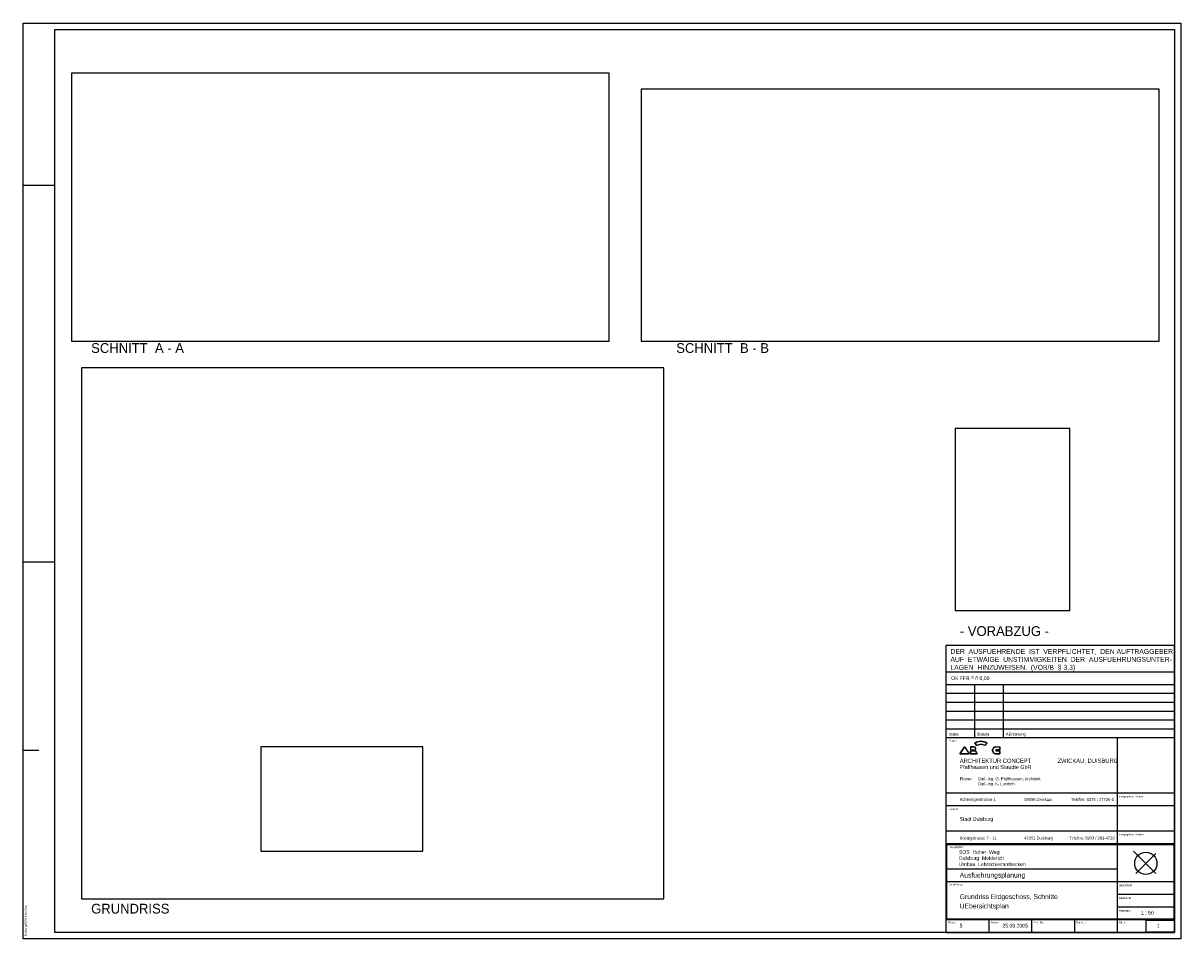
# Model space of a CAD drawing. Extents: x 134 to 2970, y 55 to 1215.
# Tile 10 of 10: x 2057 to 2970, y 493 to 1215. Entities that reach past the tile are written whole.
import ezdxf

# ---------------------------------------------------------------- set-up
doc = ezdxf.new("R2010")
doc.units = 0
doc.linetypes.add('KCONTINUOUS', pattern=[0])
for name, color, linetype in [('_PAPIERFENSTER-NICHT-DRU27', 7, 'CONTINUOUS'), ('_PAPIERRAHMEN', 7, 'CONTINUOUS'), ('K0', 7, 'CONTINUOUS')]:
    doc.layers.add(name, color=color, linetype=linetype)

msp = doc.modelspace()

# ---------------------------------------------------------------- linework, layer by layer
at = {"layer": '_PAPIERFENSTER-NICHT-DRU27', "color": 7, "linetype": 'KCONTINUOUS'}
for points in [[(2095.03, 963.97, 0), (2519.34, 963.97, 0), (2519.34, 1175.17, 0), (2095.03, 1175.17, 0), (2095.03, 963.97, 0)], [(2544.55, 963.97, 0), (2953.13, 963.97, 0), (2953.13, 1162.52, 0), (2544.55, 1162.52, 0), (2544.55, 963.97, 0)], [(2102.97, 524.2, 0), (2562.29, 524.2, 0), (2562.29, 942.88, 0), (2102.97, 942.88, 0), (2102.97, 524.2, 0)], [(2792.06, 751.36, 0), (2882.55, 751.36, 0), (2882.55, 895.09, 0), (2792.06, 895.09, 0), (2792.06, 751.36, 0)]]:
    msp.add_polyline3d(points, dxfattribs=at)
at = {"layer": '_PAPIERRAHMEN', "color": 7, "linetype": 'KCONTINUOUS'}
for p, q in [((2056.98, 1214.67), (2970.15, 1214.67)), ((2056.98, 492.55), (2056.98, 1214.67)), ((2970.15, 1214.67), (2970.15, 492.55)), ((2081.98, 1086.55), (2056.98, 1086.55)), ((2081.98, 789.55), (2056.98, 789.55)), ((2965.15, 723.94), (2785.15, 723.94)), ((2785.15, 597.55), (2785.15, 723.94)), ((2965.15, 497.55), (2965.15, 723.94)), ((2965.15, 702.94), (2785.15, 702.94)), ((2965.15, 702.94), (2785.15, 702.94)), ((2965.15, 692.94), (2785.15, 692.94)), ((2965.15, 685.94), (2785.15, 685.94)), ((2807.65, 650.94), (2807.65, 692.94)), ((2830.15, 650.94), (2830.15, 692.94)), ((2965.15, 678.94), (2785.15, 678.94)), ((2965.15, 671.94), (2785.15, 671.94)), ((2965.15, 664.94), (2785.15, 664.94)), ((2965.15, 657.94), (2785.15, 657.94)), ((2965.15, 650.94), (2785.15, 650.94)), ((2920.15, 597.55), (2920.15, 650.94)), ((2069.48, 641.05), (2056.98, 641.05)), ((2795.78, 638.43), (2799.48, 643.88)), ((2799.48, 643.88), (2795.78, 638.43)), ((2795.78, 638.43), (2799.48, 643.88)), ((2799.48, 643.88), (2803.19, 638.43)), ((2799.48, 643.88), (2803.19, 638.43)), ((2799.48, 643.88), (2803.19, 638.43)), ((2806.98, 643.88), (2804.11, 643.88)), ((2804.11, 643.88), (2804.11, 641.56)), ((2804.11, 643.88), (2804.11, 641.56)), ((2804.11, 643.88), (2806.98, 643.88)), ((2806.98, 643.88), (2804.11, 643.88)), ((2804.11, 643.88), (2804.11, 641.56)), ((2804.11, 641.56), (2808, 641.56)), ((2804.11, 641.56), (2808, 641.56)), ((2804.11, 641.56), (2808, 641.56)), ((2804.11, 640.74), (2808.11, 640.74)), ((2804.11, 638.43), (2804.11, 640.74)), ((2804.11, 640.74), (2804.11, 638.43)), ((2804.11, 640.74), (2808.11, 640.74)), ((2804.11, 640.74), (2808.11, 640.74)), ((2804.11, 638.43), (2804.11, 640.74)), ((2807.2, 643.87), (2806.98, 643.88)), ((2807.2, 643.87), (2806.98, 643.88)), ((2807.45, 643.82), (2807.2, 643.87)), ((2807.45, 643.82), (2807.2, 643.87)), ((2807.68, 643.73), (2807.45, 643.82)), ((2807.68, 643.73), (2807.45, 643.82)), ((2807.9, 643.59), (2807.68, 643.73)), ((2807.9, 643.59), (2807.68, 643.73)), ((2808.08, 643.41), (2807.9, 643.59)), ((2808.08, 643.41), (2807.9, 643.59)), ((2808, 641.56), (2808.16, 641.76)), ((2808, 641.56), (2808.16, 641.76)), ((2808.23, 643.21), (2808.08, 643.41)), ((2808.23, 643.21), (2808.08, 643.41)), ((2808.11, 640.74), (2809.54, 638.43)), ((2809.54, 638.43), (2808.11, 640.74)), ((2808.11, 640.74), (2809.54, 638.43)), ((2808.16, 641.76), (2808.29, 641.98)), ((2808.16, 641.76), (2808.29, 641.98)), ((2808.33, 642.97), (2808.23, 643.21)), ((2808.33, 642.97), (2808.23, 643.21)), ((2808.29, 641.98), (2808.37, 642.22)), ((2808.29, 641.98), (2808.37, 642.22)), ((2808.39, 642.73), (2808.33, 642.97)), ((2808.39, 642.73), (2808.33, 642.97)), ((2808.37, 642.22), (2808.41, 642.47)), ((2808.37, 642.22), (2808.41, 642.47)), ((2808.41, 642.47), (2808.39, 642.73)), ((2808.41, 642.47), (2808.39, 642.73)), ((2821.59, 641.05), (2821.6, 641.41)), ((2821.59, 641.05), (2821.6, 641.41)), ((2821.63, 640.68), (2821.59, 641.05)), ((2821.63, 640.68), (2821.59, 641.05)), ((2821.6, 641.41), (2821.66, 641.77)), ((2821.6, 641.41), (2821.66, 641.77)), ((2821.72, 640.33), (2821.63, 640.68)), ((2821.72, 640.33), (2821.63, 640.68)), ((2821.66, 641.77), (2821.77, 642.12)), ((2821.66, 641.77), (2821.77, 642.12)), ((2821.85, 639.99), (2821.72, 640.33)), ((2821.85, 639.99), (2821.72, 640.33)), ((2821.77, 642.12), (2821.92, 642.45)), ((2821.77, 642.12), (2821.92, 642.45)), ((2822.03, 639.67), (2821.85, 639.99)), ((2822.03, 639.67), (2821.85, 639.99)), ((2821.92, 642.45), (2822.12, 642.76)), ((2821.92, 642.45), (2822.12, 642.76)), ((2822.25, 639.37), (2822.03, 639.67)), ((2822.25, 639.37), (2822.03, 639.67)), ((2822.12, 642.76), (2822.35, 643.04)), ((2822.12, 642.76), (2822.35, 643.04)), ((2822.51, 639.11), (2822.25, 639.37)), ((2822.51, 639.11), (2822.25, 639.37)), ((2822.35, 643.04), (2822.62, 643.29)), ((2822.35, 643.04), (2822.62, 643.29)), ((2822.62, 643.29), (2822.92, 643.5)), ((2822.62, 643.29), (2822.92, 643.5)), ((2822.92, 643.5), (2823.25, 643.66)), ((2822.92, 643.5), (2823.25, 643.66)), ((2823.25, 643.66), (2823.59, 643.78)), ((2823.25, 643.66), (2823.59, 643.78)), ((2823.59, 643.78), (2823.95, 643.85)), ((2823.59, 643.78), (2823.95, 643.85)), ((2823.95, 643.85), (2824.32, 643.88)), ((2823.95, 643.85), (2824.32, 643.88)), ((2824.12, 641.26), (2824.11, 641.12)), ((2824.12, 641.26), (2824.11, 641.12)), ((2824.11, 641.12), (2824.14, 640.99)), ((2824.11, 641.12), (2824.14, 640.99)), ((2824.18, 641.38), (2824.12, 641.26)), ((2824.18, 641.38), (2824.12, 641.26)), ((2824.14, 640.99), (2824.22, 640.88)), ((2824.14, 640.99), (2824.22, 640.88)), ((2824.27, 641.48), (2824.18, 641.38)), ((2824.27, 641.48), (2824.18, 641.38)), ((2824.22, 640.88), (2824.32, 640.79)), ((2824.22, 640.88), (2824.32, 640.79)), ((2824.39, 641.54), (2824.27, 641.48)), ((2824.39, 641.54), (2824.27, 641.48)), ((2824.32, 643.88), (2827.38, 643.88)), ((2824.32, 643.88), (2827.38, 643.88)), ((2824.32, 643.88), (2827.38, 643.88)), ((2824.32, 640.79), (2824.45, 640.75)), ((2824.32, 640.79), (2824.45, 640.75)), ((2824.52, 641.56), (2824.39, 641.54)), ((2824.52, 641.56), (2824.39, 641.54)), ((2824.45, 640.75), (2824.52, 640.74)), ((2824.45, 640.75), (2824.52, 640.74)), ((2827.38, 641.56), (2824.52, 641.56)), ((2824.52, 641.56), (2827.38, 641.56)), ((2827.38, 641.56), (2824.52, 641.56)), ((2824.52, 640.74), (2827.38, 640.74)), ((2824.52, 640.74), (2827.38, 640.74)), ((2824.52, 640.74), (2827.38, 640.74)), ((2827.38, 643.88), (2827.38, 641.56)), ((2827.38, 641.56), (2827.38, 643.88)), ((2827.38, 643.88), (2827.38, 641.56)), ((2827.38, 640.74), (2827.38, 638.43)), ((2827.38, 638.43), (2827.38, 640.74)), ((2827.38, 640.74), (2827.38, 638.43)), ((2803.19, 638.43), (2795.78, 638.43)), ((2795.78, 638.43), (2803.19, 638.43)), ((2803.19, 638.43), (2795.78, 638.43)), ((2809.54, 638.43), (2804.11, 638.43)), ((2804.11, 638.43), (2809.54, 638.43)), ((2809.54, 638.43), (2804.11, 638.43)), ((2822.8, 638.89), (2822.51, 639.11)), ((2822.8, 638.89), (2822.51, 639.11)), ((2823.11, 638.71), (2822.8, 638.89)), ((2823.11, 638.71), (2822.8, 638.89)), ((2823.45, 638.57), (2823.11, 638.71)), ((2823.45, 638.57), (2823.11, 638.71)), ((2823.8, 638.48), (2823.45, 638.57)), ((2823.8, 638.48), (2823.45, 638.57)), ((2824.17, 638.43), (2823.8, 638.48)), ((2824.17, 638.43), (2823.8, 638.48)), ((2824.32, 638.43), (2824.17, 638.43)), ((2824.32, 638.43), (2824.17, 638.43)), ((2827.38, 638.43), (2824.32, 638.43)), ((2824.32, 638.43), (2827.38, 638.43)), ((2827.38, 638.43), (2824.32, 638.43)), ((2965.15, 607.55), (2785.15, 607.55)), ((2785.15, 497.55), (2785.15, 597.55)), ((2965.15, 597.55), (2785.15, 597.55)), ((2965.15, 597.55), (2785.15, 597.55)), ((2965.15, 597.55), (2785.15, 597.55)), ((2920.15, 497.55), (2920.15, 597.55)), ((2965.15, 577.55), (2785.15, 577.55)), ((2965.15, 567.55), (2785.15, 567.55)), ((2893.15, 567.05), (2893.15, 567.55)), ((2902.15, 567.05), (2902.15, 567.55)), ((2911.15, 567.05), (2911.15, 567.55)), ((2920.15, 547.55), (2785.15, 547.55)), ((2965.15, 537.55), (2785.15, 537.55)), ((2965.15, 527.55), (2920.15, 527.55)), ((2965.15, 517.55), (2920.15, 517.55)), ((2965.15, 507.55), (2785.15, 507.55)), ((2818.9, 497.55), (2818.9, 507.55)), ((2852.65, 497.55), (2852.65, 507.55)), ((2852.65, 497.55), (2852.65, 507.55)), ((2886.4, 497.55), (2886.4, 507.55)), ((2785.15, 497.55), (2965.15, 497.55)), ((2970.15, 492.55), (2056.98, 492.55))]:
    msp.add_line(p, q, dxfattribs=at)
at = {"layer": '_PAPIERRAHMEN', "color": 1, "linetype": 'KCONTINUOUS'}
for p, q in [((2081.98, 1209.67), (2965.15, 1209.67)), ((2081.98, 497.55), (2081.98, 1209.67)), ((2965.15, 1209.67), (2965.15, 497.55)), ((2932.83, 561.74), (2950.38, 544.19)), ((2934.67, 544.19), (2950.38, 559.91)), ((2965.15, 497.55), (2081.98, 497.55))]:
    msp.add_line(p, q, dxfattribs=at)
at = {"layer": '_PAPIERRAHMEN', "color": 21, "linetype": 'KCONTINUOUS'}
for p, q in [((2811.69, 648.33), (2812.33, 648.36)), ((2811.69, 648.33), (2812.33, 648.36)), ((2812.33, 648.36), (2812.97, 648.35)), ((2812.33, 648.36), (2812.97, 648.35)), ((2812.97, 648.35), (2813.61, 648.29)), ((2812.97, 648.35), (2813.61, 648.29)), ((2807.77, 646.91), (2808.06, 647.1)), ((2807.77, 646.91), (2808.06, 647.1)), ((2809.33, 644.92), (2807.77, 646.91)), ((2807.77, 646.91), (2809.33, 644.92)), ((2809.33, 644.92), (2807.77, 646.91)), ((2808.06, 647.1), (2808.62, 647.42)), ((2808.06, 647.1), (2808.62, 647.42)), ((2808.62, 647.42), (2809.2, 647.69)), ((2808.62, 647.42), (2809.2, 647.69)), ((2809.2, 647.69), (2809.8, 647.92)), ((2809.2, 647.69), (2809.8, 647.92)), ((2809.51, 645.03), (2809.33, 644.92)), ((2809.51, 645.03), (2809.33, 644.92)), ((2809.98, 645.28), (2809.51, 645.03)), ((2809.98, 645.28), (2809.51, 645.03)), ((2809.8, 647.92), (2810.42, 648.11)), ((2809.8, 647.92), (2810.42, 648.11)), ((2810.48, 645.49), (2809.98, 645.28)), ((2810.48, 645.49), (2809.98, 645.28)), ((2810.42, 648.11), (2811.05, 648.24)), ((2810.42, 648.11), (2811.05, 648.24)), ((2810.99, 645.65), (2810.48, 645.49)), ((2810.99, 645.65), (2810.48, 645.49)), ((2811.51, 645.76), (2810.99, 645.65)), ((2811.51, 645.76), (2810.99, 645.65)), ((2811.05, 648.24), (2811.69, 648.33)), ((2811.05, 648.24), (2811.69, 648.33)), ((2812.04, 645.83), (2811.51, 645.76)), ((2812.04, 645.83), (2811.51, 645.76)), ((2812.58, 645.84), (2812.04, 645.83)), ((2812.58, 645.84), (2812.04, 645.83)), ((2813.12, 645.81), (2812.58, 645.84)), ((2813.12, 645.81), (2812.58, 645.84)), ((2813.65, 645.73), (2813.12, 645.81)), ((2813.65, 645.73), (2813.12, 645.81)), ((2813.61, 648.29), (2814.24, 648.17)), ((2813.61, 648.29), (2814.24, 648.17)), ((2814.17, 645.59), (2813.65, 645.73)), ((2814.17, 645.59), (2813.65, 645.73)), ((2814.67, 645.41), (2814.17, 645.59)), ((2814.67, 645.41), (2814.17, 645.59)), ((2814.24, 648.17), (2814.87, 648.01)), ((2814.24, 648.17), (2814.87, 648.01)), ((2815.16, 645.19), (2814.67, 645.41)), ((2815.16, 645.19), (2814.67, 645.41)), ((2814.87, 648.01), (2815.48, 647.81)), ((2814.87, 648.01), (2815.48, 647.81)), ((2815.62, 644.92), (2815.16, 645.19)), ((2815.62, 644.92), (2815.16, 645.19)), ((2815.48, 647.81), (2816.07, 647.55)), ((2815.48, 647.81), (2816.07, 647.55)), ((2817.18, 646.91), (2815.62, 644.92)), ((2817.18, 646.91), (2815.62, 644.92)), ((2817.18, 646.91), (2815.62, 644.92)), ((2816.07, 647.55), (2816.64, 647.25)), ((2816.07, 647.55), (2816.64, 647.25)), ((2816.64, 647.25), (2817.18, 646.91)), ((2816.64, 647.25), (2817.18, 646.91))]:
    msp.add_line(p, q, dxfattribs=at)
at = {"layer": '_PAPIERRAHMEN', "color": 7, "linetype": 'KCONTINUOUS'}
for points in [[(2785.65, 567.05), (2964.65, 567.05), (2964.65, 508.05), (2785.65, 508.05), (2785.65, 567.05)], [(2942.65, 507.55), (2942.65, 497.55)], [(2964.9, 507.3), (2964.9, 497.8), (2942.9, 497.8), (2942.9, 507.3), (2964.9, 507.3)]]:
    msp.add_lwpolyline(points, dxfattribs=at)
msp.add_circle((2942.53, 552.05), 8.75, dxfattribs=at)
for centre, radius, start, end in [((2812.48, 640.03), 8.33, 55.635, 124.365), ((2807.06, 642.53), 1.35, 314.14001, 453.41501), ((2812.48, 640.03), 5.81, 57.24, 122.759), ((2824.32, 641.15), 2.73, 90, 270), ((2824.52, 641.15), 0.411, 90, 270)]:
    msp.add_arc(centre, radius, start, end, dxfattribs=at)
at = {"layer": 'K0', "color": 7, "linetype": 'KCONTINUOUS'}
msp.add_polyline3d([(2244.57, 561.69, 0), (2372.17, 561.69, 0), (2372.17, 644.1, 0), (2244.57, 644.1, 0), (2244.57, 561.69, 0)], dxfattribs=at)

# ---------------------------------------------------------------- texts
at = {"layer": '_PAPIERRAHMEN', "color": 7}
for s, height, p in [('SCHNITT  A - A', 7.6968, (2110.61, 954.62, 61)), ('SCHNITT  B - B', 7.6968, (2572.1, 954.62, 61)), ('- VORABZUG -', 7.6968, (2795.8, 731.41, 61)), ('AUF  ETWAIGE  UNSTIMMIGKEITEN  DER  AUSFUEHRUNGSUNTER- ', 3.8992, (2788.39, 710.96, 61)), ('DER  AUSFUEHRENDE  IST  VERPFLICHTET,  DEN AUFTRAGGEBER', 3.8992, (2788.39, 717.23, 61)), ('LAGEN  HINZUWEISEN.  (VOB/B  § 3.3) ', 3.8992, (2788.39, 704.7, 61)), ('OK FFB = ñ 0,00 ', 2.8999, (2789, 696.73, 61)), ('Planer: ', 1.5, (2787.25, 648, 61)), ('Index ', 2.25, (2787.25, 652.87, 61)), ('Datum ', 2.25, (2809.75, 652.87, 61)), ('AEnderung', 2.25, (2832.25, 652.87, 61)), ('Pfaffhausen und Staudte GbR ', 3.0787, (2795.57, 626.53, 61)), ('Planer: ', 2.32, (2795.79, 617.63, 61)), ('Dipl.-Ing. G. Pfaffhausen, Architekt', 2.3199, (2810.16, 617.63, 61)), ('Dipl.-Ing. K. Luettich ', 2.3199, (2810.16, 613.72, 61)), ('Scheringerstrasse 1', 2.3199, (2795.67, 601.34, 61)), ('08056 Zwickau ', 2.3199, (2846.55, 601.34, 61)), ('Telefon: 0375 / 27735-0 ', 2.3199, (2883.37, 601.34, 61)), ('Freigegeben / Datum ', 1.5, (2921.55, 604.07, 61)), ('Bauherr:', 1.5, (2787.25, 594.07, 61)), ('Stadt Duisburg', 2.8999, (2795.66, 585.6, 61)), ('Freigegeben / Datum ', 1.5, (2921.55, 574.07, 61)), ('Koenigstrasse 7 - 11', 2.3199, (2795.66, 570.89, 61)), ('47051 Duisburg', 2.3199, (2846.55, 570.89, 61)), ('Telefon: 0203 / 283-4729', 2.3199, (2882.17, 570.89, 61)), ('Bauaufgabe: ', 1.5, (2787.25, 564.07, 61)), ('SOS  Hoher  Weg ', 2.8999, (2795.1, 559.59, 61)), ('Duisburg  Meiderich ', 2.8999, (2795.1, 554.77, 61)), ('Umbau  Lehrschwimmbecken', 2.8999, (2795.1, 549.96, 61)), ('Ausfuehrungsplanung', 3.8484, (2795.73, 540.88, 61)), ('Darstellung:', 1.5, (2787.25, 534.73, 61)), ('gezeichnet', 1.5, (2921.55, 534.07, 61)), ('Grundriss Erdgeschoss, Schnitte ', 3.8484, (2795.73, 523.93, 61)), ('UEbersichtsplan', 3.8484, (2795.73, 516.57, 61)), ('bearbeitet', 1.5, (2921.55, 524.07, 61)), ('GRUNDRISS ', 7.697, (2110.61, 512.5, 61)), ('Massstab:', 1.5, (2921.55, 514.07, 61)), ('1 : 50', 2.9, (2938.74, 511.7, 61)), ('Phase:', 1.5, (2786.55, 504.73, 61)), ('5 ', 2.9, (2795.66, 501.5, 61)), ('Datum ', 1.5, (2820.3, 504.73, 61)), ('25.08.2005', 2.9, (2829.41, 501.5, 61)), ('Proj.-Nr.:', 1.5, (2854.05, 504.73, 61)), ('Format: ', 1.5, (2887.8, 504.73, 61)), ('Blatt:', 1.5, (2921.55, 504.73, 61)), ('1 ', 2.9, (2951.26, 501.5, 61))]:
    msp.add_text(s, height=height, dxfattribs=at).set_placement(p)
at = {"layer": '_PAPIERRAHMEN', "color": 7, "width": 0.4}
msp.add_text('< ', height=3, rotation=270.00797, dxfattribs=at).set_placement((2804.44, 700.11, 61))
at = {"layer": '_PAPIERRAHMEN', "color": 7, "width": 0.9}
for s, p in [('ARCHITEKTUR CONCEPT ', (2795.78, 631.3, 61)), ('ZWICKAU, DUISBURG ', (2872.87, 631.3, 61))]:
    msp.add_text(s, height=3.3406, dxfattribs=at).set_placement(p)
at = {"layer": '_PAPIERRAHMEN', "color": 7}
msp.add_text('Duisburg/SOS-Hoher-Weg', height=1.5, rotation=90.00266, dxfattribs=at).set_placement((2059.75, 494.72, 61))

doc.saveas('drawing.dxf')
